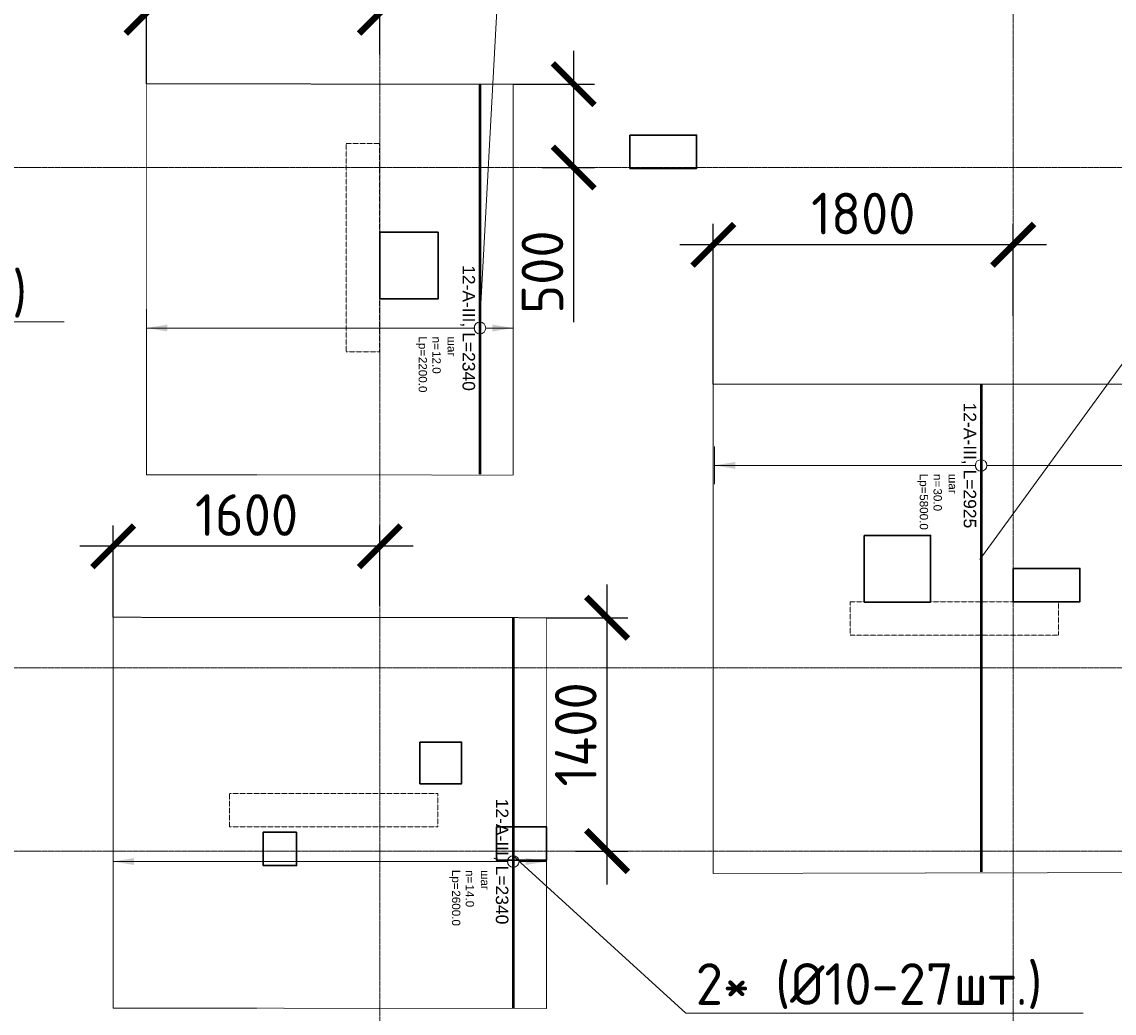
# Model space of a CAD drawing. Header units: millimetres. Extents: x -386473 to 311666, y -59273 to 291770.
# Tile 112 of 132: x 141359 to 147912, y 23044 to 28990. Entities that reach past the tile are written whole.
import ezdxf
from ezdxf import colors
from ezdxf.entities.mleader import LeaderData, LeaderLine
from ezdxf.enums import TextEntityAlignment as Align
from ezdxf.math import Vec2, Vec3

# ---------------------------------------------------------------- set-up
doc = ezdxf.new("R2010")
doc.units = ezdxf.units.MM
doc.set_wipeout_variables(frame=1)
for name, pattern in [('01 Штриховая _4 мм_', [6, 3.5, -2.5]), ('______5', [1100, 800, -100, 100, -100]), ('DASHED', [7, 5, -2, 0]), ('GOST2.303 4', [7, 5, -2, 0]), ('осевая', [50.8, 31.75, -6.35, 6.35, -6.35])]:
    doc.linetypes.add(name, pattern=pattern)
for name, color, linetype, lineweight in [('АрмСтер', 2, 'Continuous', 50), ('контур распр. стерхней', 2, 'GOST2.303 4', 20), ('Оси', 40, '______5', 18), ('Перекрытие ж_бетон', 1, 'Continuous', 30), ('подоснова', 151, 'Continuous', 5), ('РАЗМЕРЫ', 1, 'Continuous', 9)]:
    doc.layers.add(name, color=color, linetype=linetype, lineweight=lineweight)
doc.layers.add('АрмСтер_атрибуты', color=2, linetype='Continuous', lineweight=0, plot=False)
doc.layers.add('Колонна_ бетон', color=7, linetype='Continuous', lineweight=50, true_color=0xb4b496)
doc.styles.add('GOST-2.304_Type-B', font='GOST_Common.ttf')
doc.styles.get("Standard").update_dxf_attribs({"font": 'arial.ttf'})
doc.styles.add('Аннотативный', font='arial.ttf')
doc.dimstyles.new('СПДС', dxfattribs={"dimscale": 100, "dimtxt": 2.5, "dimasz": 2.5, "dimexe": 1.25, "dimexo": 0, "dimtad": 1, "dimdec": 0, "dimtxsty": 'GOST-2.304_Type-B', "dimblk": 'ARCHTICK', "dimcen": 2.5, "dimdle": 2, "dimadec": 0, "dimazin": 2, "dimtfac": 0.75, "dimtdec": 0, "dimtmove": 1, "dimatfit": 3, "dimfxl": 1, "dimtolj": 1, "dimarcsym": 1})

# ---------------------------------------------------------------- blocks, each defined once
blk = doc.blocks.new('оси2')
at = {"layer": 'Оси', "color": 16, "linetype": 'осевая', "lineweight": 0, "ltscale": 0.25, "transparency": 33554687}
for p, q in [((1020445.5, 5465.4), (1020445.5, -20739.3)), ((1024245.5, 5465.4), (1024245.5, -20739.3)), ((979200, -1392.9), (1032582.1, -1392.9)), ((979200, -4392.9), (1032582.1, -4392.9)), ((979200, -5492.9), (1032582.1, -5492.9))]:
    blk.add_line(p, q, dxfattribs=at)
blk = doc.blocks.new('*U226')
at = {"layer": 'РАЗМЕРЫ'}
for p, q in [((112.5, 4200), (-112.5, 4200)), ((112.5, -1600), (-112.5, -1600))]:
    blk.add_line(p, q, dxfattribs=at)
at = {"layer": 'РАЗМЕРЫ', "ltscale": 15}
blk.add_line((0, -1600), (0, 4200), dxfattribs=at)
at = {"layer": 'РАЗМЕРЫ'}
for points in [[(0, 4200), (20.9, 4074.8), (-20.9, 4074.8)], [(0, -1600), (20.9, -1474.8), (-20.9, -1474.8)]]:
    blk.add_solid(points, dxfattribs=at)
at = {"layer": 'АрмСтер_атрибуты', "color": 215, "ltscale": 15, "style": 'Аннотативный'}
for s, p in [('шаг', (51.4, -194.2)), ('n=', (51.4, -285.1)), ('Lр=', (50.2, -367.8))]:
    blk.add_text(s, height=50, dxfattribs=at).set_placement(p)
at = {"layer": 'АрмСтер_атрибуты', "style": 'Аннотативный', "flags": 8}
blk.add_attdef('ПОЗ', (110, 29.6), '', height=75, dxfattribs=at)
at = {"layer": 'АрмСтер_атрибуты', "color": 215, "style": 'Аннотативный'}
for tag, p, flags in [('ШАГ', (190.9, -194.2), 10), ('КОЛ', (138, -285.1), 8), ('ШИРИНА', (172.9, -367.8), 8)]:
    blk.add_attdef(tag, p, '', height=50, dxfattribs=dict(at, flags=flags))
at = {"layer": 'АрмСтер_атрибуты', "flags": 9}
for tag, p in [('МАССА', (-1033.5, -1010.5)), ('ОБОЗНАЧЕНИЕ', (-1033.5, -1124.4))]:
    blk.add_attdef(tag, p, '', height=75, dxfattribs=at)
at = {"linetype": 'Continuous', "lineweight": 0}
blk.add_wipeout([(35, 0), (28.3, 20.6), (10.8, 33.3), (-10.8, 33.3), (-28.3, 20.6), (-35, 0), (-28.3, -20.6), (-10.8, -33.3), (10.8, -33.3), (28.3, -20.6)], dxfattribs=at)
at = {"color": 0, "linetype": 'ByBlock', "lineweight": -2, "ltscale": 100}
blk.add_line((-487.5, 0), (2437.5, 0), dxfattribs=at)
at = {"layer": 'РАЗМЕРЫ'}
blk.add_circle((0, 0), 35, dxfattribs=at)
at = {"layer": 'АрмСтер_атрибуты', "style": 'Аннотативный', "flags": 8}
blk.add_attdef('НАИМЕНОВАНИЕ', text='', height=75, dxfattribs=at).set_placement((0, -29.3), align=Align.TOP_CENTER)
blk = doc.blocks.new('_ArchTick')
at = {"color": 0, "linetype": 'ByBlock', "const_width": 0.15}
blk.add_lwpolyline([(-0.5, -0.5), (0.5, 0.5)], dxfattribs=at)
blk = doc.blocks.new('*D225')
at = {"layer": 'DEFPOINTS', "color": 0, "transparency": 16777216}
for p in [(145507.1, 27652.9), (147306.9, 27226.9), (145507.1, 26816.1)]:
    blk.add_point(p, dxfattribs=at)
at = {"layer": 'РАЗМЕРЫ', "color": 0, "lineweight": -2, "transparency": 16777216}
for p, q in [((145507.1, 26816.1), (145507.1, 27777.9)), ((147306.9, 27226.9), (147306.9, 27777.9)), ((147506.9, 27652.9), (145307.1, 27652.9))]:
    blk.add_line(p, q, dxfattribs=at)
at = {"layer": 'РАЗМЕРЫ', "color": 0, "lineweight": -2, "transparency": 16777216, "xscale": 250, "yscale": 250, "zscale": 250, "rotation": 180}
blk.add_blockref('_ArchTick', (145507.1, 27652.9), dxfattribs=at)
at = {"layer": 'РАЗМЕРЫ', "color": 0, "lineweight": -2, "transparency": 16777216, "xscale": 250, "yscale": 250, "zscale": 250}
blk.add_blockref('_ArchTick', (147306.9, 27652.9), dxfattribs=at)
at = {"layer": 'РАЗМЕРЫ', "color": 0, "lineweight": 0, "transparency": 16777216, "insert": (146407, 27840.4), "char_height": 250, "attachment_point": 5, "style": 'GOST-2.304_Type-B'}
blk.add_mtext('\\A1;1800', dxfattribs=at)
blk = doc.blocks.new('_None')
blk = doc.blocks.new('*U211')
at = {"layer": 'РАЗМЕРЫ'}
for p, q in [((112.5, 200), (-112.5, 200)), ((112.5, -2000), (-112.5, -2000))]:
    blk.add_line(p, q, dxfattribs=at)
at = {"layer": 'РАЗМЕРЫ', "ltscale": 15}
blk.add_line((0, -2000), (0, 200), dxfattribs=at)
at = {"layer": 'РАЗМЕРЫ'}
for points in [[(0, 200), (20.9, 74.8), (-20.9, 74.8)], [(0, -2000), (20.9, -1874.8), (-20.9, -1874.8)]]:
    blk.add_solid(points, dxfattribs=at)
at = {"layer": 'АрмСтер_атрибуты', "color": 215, "ltscale": 15, "style": 'Аннотативный'}
for s, p in [('шаг', (51.4, -194.2)), ('n=', (51.4, -285.1)), ('Lр=', (50.2, -367.8))]:
    blk.add_text(s, height=50, dxfattribs=at).set_placement(p)
at = {"layer": 'АрмСтер_атрибуты', "style": 'Аннотативный', "flags": 8}
blk.add_attdef('ПОЗ', (110, 29.6), '', height=75, dxfattribs=at)
at = {"layer": 'АрмСтер_атрибуты', "color": 215, "style": 'Аннотативный'}
for tag, p, flags in [('ШАГ', (190.9, -194.2), 10), ('КОЛ', (138, -285.1), 8), ('ШИРИНА', (172.9, -367.8), 8)]:
    blk.add_attdef(tag, p, '', height=50, dxfattribs=dict(at, flags=flags))
at = {"layer": 'АрмСтер_атрибуты', "flags": 9}
for tag, p in [('МАССА', (-1033.5, -1010.5)), ('ОБОЗНАЧЕНИЕ', (-1033.5, -1124.4))]:
    blk.add_attdef(tag, p, '', height=75, dxfattribs=at)
at = {"linetype": 'Continuous', "lineweight": 0}
blk.add_wipeout([(35, 0), (28.3, 20.6), (10.8, 33.3), (-10.8, 33.3), (-28.3, 20.6), (-35, 0), (-28.3, -20.6), (-10.8, -33.3), (10.8, -33.3), (28.3, -20.6)], dxfattribs=at)
at = {"color": 0, "linetype": 'ByBlock', "lineweight": -2, "ltscale": 100}
blk.add_line((-1462.5, 0), (877.5, 0), dxfattribs=at)
at = {"layer": 'РАЗМЕРЫ'}
blk.add_circle((0, 0), 35, dxfattribs=at)
at = {"layer": 'АрмСтер_атрибуты', "style": 'Аннотативный', "flags": 8}
blk.add_attdef('НАИМЕНОВАНИЕ', text='', height=75, dxfattribs=at).set_placement((0, -29.3), align=Align.TOP_CENTER)
blk = doc.blocks.new('*D227')
at = {"layer": 'DEFPOINTS', "color": 0, "transparency": 16777216}
for p in [(144307.1, 28616.3), (144669.7, 28616.3), (144479.8, 28116.3)]:
    blk.add_point(p, dxfattribs=at)
at = {"layer": 'РАЗМЕРЫ', "color": 0, "lineweight": -2, "transparency": 16777216}
for p, q in [((144669.7, 27916.3), (144669.7, 28816.3)), ((144307.1, 28616.3), (144794.7, 28616.3)), ((144479.8, 28116.3), (144794.7, 28116.3)), ((144669.7, 27189.3), (144669.7, 28116.3))]:
    blk.add_line(p, q, dxfattribs=at)
at = {"layer": 'РАЗМЕРЫ', "color": 0, "lineweight": -2, "transparency": 16777216, "xscale": 250, "yscale": 250, "zscale": 250}
for p, rotation in [((144669.7, 28616.3), 90), ((144669.7, 28116.3), 270)]:
    blk.add_blockref('_ArchTick', p, dxfattribs=dict(at, rotation=rotation))
at = {"layer": 'РАЗМЕРЫ', "color": 0, "lineweight": 0, "transparency": 16777216, "insert": (144482.2, 27489.3), "char_height": 250, "attachment_point": 5, "rotation": 90, "style": 'GOST-2.304_Type-B'}
blk.add_mtext('\\A1;500', dxfattribs=at)
blk = doc.blocks.new('*D228')
at = {"layer": 'DEFPOINTS', "color": 0, "transparency": 16777216}
for p in [(142107.1, 29044.6), (143506.9, 28794.3), (142107.1, 28618.6)]:
    blk.add_point(p, dxfattribs=at)
at = {"layer": 'РАЗМЕРЫ', "color": 0, "lineweight": -2, "transparency": 16777216}
for p, q in [((142107.1, 28618.6), (142107.1, 29169.6)), ((143506.9, 28794.3), (143506.9, 29169.6)), ((143706.9, 29044.6), (141907.1, 29044.6))]:
    blk.add_line(p, q, dxfattribs=at)
at = {"layer": 'РАЗМЕРЫ', "color": 0, "lineweight": -2, "transparency": 16777216, "xscale": 250, "yscale": 250, "zscale": 250, "rotation": 180}
blk.add_blockref('_ArchTick', (142107.1, 29044.6), dxfattribs=at)
at = {"layer": 'РАЗМЕРЫ', "color": 0, "lineweight": -2, "transparency": 16777216, "xscale": 250, "yscale": 250, "zscale": 250}
blk.add_blockref('_ArchTick', (143506.9, 29044.6), dxfattribs=at)
at = {"layer": 'РАЗМЕРЫ', "color": 0, "lineweight": 0, "transparency": 16777216, "insert": (142807, 29232.1), "char_height": 250, "attachment_point": 5, "style": 'GOST-2.304_Type-B'}
blk.add_mtext('\\A1;1400', dxfattribs=at)
blk = doc.blocks.new('*U208')
at = {"layer": 'РАЗМЕРЫ'}
for p, q in [((112.5, 200), (-112.5, 200)), ((112.5, -2400), (-112.5, -2400))]:
    blk.add_line(p, q, dxfattribs=at)
at = {"layer": 'РАЗМЕРЫ', "ltscale": 15}
blk.add_line((0, -2400), (0, 200), dxfattribs=at)
at = {"layer": 'РАЗМЕРЫ'}
for points in [[(0, 200), (20.9, 74.8), (-20.9, 74.8)], [(0, -2400), (20.9, -2274.8), (-20.9, -2274.8)]]:
    blk.add_solid(points, dxfattribs=at)
at = {"layer": 'АрмСтер_атрибуты', "color": 215, "ltscale": 15, "style": 'Аннотативный'}
for s, p in [('шаг', (51.4, -194.2)), ('n=', (51.4, -285.1)), ('Lр=', (50.2, -367.8))]:
    blk.add_text(s, height=50, dxfattribs=at).set_placement(p)
at = {"layer": 'АрмСтер_атрибуты', "style": 'Аннотативный', "flags": 8}
blk.add_attdef('ПОЗ', (110, 29.6), '', height=75, dxfattribs=at)
at = {"layer": 'АрмСтер_атрибуты', "color": 215, "style": 'Аннотативный'}
for tag, p, flags in [('ШАГ', (190.9, -194.2), 10), ('КОЛ', (138, -285.1), 8), ('ШИРИНА', (172.9, -367.8), 8)]:
    blk.add_attdef(tag, p, '', height=50, dxfattribs=dict(at, flags=flags))
at = {"layer": 'АрмСтер_атрибуты', "flags": 9}
for tag, p in [('МАССА', (-1033.5, -1010.5)), ('ОБОЗНАЧЕНИЕ', (-1033.5, -1124.4))]:
    blk.add_attdef(tag, p, '', height=75, dxfattribs=at)
at = {"linetype": 'Continuous', "lineweight": 0}
blk.add_wipeout([(35, 0), (28.3, 20.6), (10.8, 33.3), (-10.8, 33.3), (-28.3, 20.6), (-35, 0), (-28.3, -20.6), (-10.8, -33.3), (10.8, -33.3), (28.3, -20.6)], dxfattribs=at)
at = {"color": 0, "linetype": 'ByBlock', "lineweight": -2, "ltscale": 100}
blk.add_line((-1462.5, 0), (877.5, 0), dxfattribs=at)
at = {"layer": 'РАЗМЕРЫ'}
blk.add_circle((0, 0), 35, dxfattribs=at)
at = {"layer": 'АрмСтер_атрибуты', "style": 'Аннотативный', "flags": 8}
blk.add_attdef('НАИМЕНОВАНИЕ', text='', height=75, dxfattribs=at).set_placement((0, -29.3), align=Align.TOP_CENTER)
blk = doc.blocks.new('*D236')
at = {"layer": 'DEFPOINTS', "color": 0, "transparency": 16777216}
for p in [(144507.1, 25416.3), (144869.7, 25416.3), (144679.8, 24016.3)]:
    blk.add_point(p, dxfattribs=at)
at = {"layer": 'РАЗМЕРЫ', "color": 0, "lineweight": -2, "transparency": 16777216}
for p, q in [((144869.7, 23816.3), (144869.7, 25616.3)), ((144507.1, 25416.3), (144994.7, 25416.3)), ((144679.8, 24016.3), (144994.7, 24016.3))]:
    blk.add_line(p, q, dxfattribs=at)
at = {"layer": 'РАЗМЕРЫ', "color": 0, "lineweight": -2, "transparency": 16777216, "xscale": 250, "yscale": 250, "zscale": 250}
for p, rotation in [((144869.7, 25416.3), 90), ((144869.7, 24016.3), 270)]:
    blk.add_blockref('_ArchTick', p, dxfattribs=dict(at, rotation=rotation))
at = {"layer": 'РАЗМЕРЫ', "color": 0, "lineweight": 0, "transparency": 16777216, "insert": (144682.2, 24716.3), "char_height": 250, "attachment_point": 5, "rotation": 90, "style": 'GOST-2.304_Type-B'}
blk.add_mtext('\\A1;1400', dxfattribs=at)
blk = doc.blocks.new('*D237')
at = {"layer": 'DEFPOINTS', "color": 0, "transparency": 16777216}
for p in [(141907.1, 25844.6), (143506.9, 25487.7), (141907.1, 25418.6)]:
    blk.add_point(p, dxfattribs=at)
at = {"layer": 'РАЗМЕРЫ', "color": 0, "lineweight": -2, "transparency": 16777216}
for p, q in [((141907.1, 25418.6), (141907.1, 25969.6)), ((143506.9, 25487.7), (143506.9, 25969.6)), ((143706.9, 25844.6), (141707.1, 25844.6))]:
    blk.add_line(p, q, dxfattribs=at)
at = {"layer": 'РАЗМЕРЫ', "color": 0, "lineweight": -2, "transparency": 16777216, "xscale": 250, "yscale": 250, "zscale": 250, "rotation": 180}
blk.add_blockref('_ArchTick', (141907.1, 25844.6), dxfattribs=at)
at = {"layer": 'РАЗМЕРЫ', "color": 0, "lineweight": -2, "transparency": 16777216, "xscale": 250, "yscale": 250, "zscale": 250}
blk.add_blockref('_ArchTick', (143506.9, 25844.6), dxfattribs=at)
at = {"layer": 'РАЗМЕРЫ', "color": 0, "lineweight": 0, "transparency": 16777216, "insert": (142707, 26032.1), "char_height": 250, "attachment_point": 5, "style": 'GOST-2.304_Type-B'}
blk.add_mtext('\\A1;1600', dxfattribs=at)
blk = doc.blocks.new('стены подвала')
at = {"layer": 'Колонна_ бетон', "color": 252, "linetype": 'DASHED', "lineweight": 0, "ltscale": 0.3, "true_color": 0x939598, "transparency": 33554687}
for p, q in [((-161297.4, -13225.4, 160), (-161297.4, -13225.4, 160)), ((-161297.4, -13225.4, 160), (-161097.4, -13225.4, 160)), ((-161297.4, -13225.4, 160), (-161297.4, -14475.4, 160)), ((-161097.4, -13225.4, 160), (-161097.4, -13225.4, 160)), ((-161097.4, -14475.4, 160), (-161097.4, -13225.4, 160)), ((-161097.4, -14475.4, 160), (-161297.4, -14475.4, 160)), ((-161297.4, -14475.4, 160), (-161297.4, -14475.4, 160)), ((-161097.4, -14475.4, 160), (-161097.4, -14475.4, 160)), ((-158272.4, -15975.4, 160), (-158272.4, -16175.4, 160)), ((-157022.4, -15975.4, 160), (-158272.4, -15975.4, 160)), ((-158272.4, -15975.4, 160), (-158272.4, -15975.4, 160)), ((-157022.4, -15975.4, 160), (-157022.4, -15975.4, 160)), ((-157022.4, -16175.4, 160), (-157022.4, -15975.4, 160)), ((-158272.4, -16175.4, 160), (-158272.4, -16175.4, 160)), ((-157022.4, -16175.4, 160), (-158272.4, -16175.4, 160)), ((-157022.4, -16175.4, 160), (-157022.4, -16175.4, 160)), ((-161997.4, -17325.4, 160), (-161997.4, -17125.4, 160)), ((-161997.4, -17125.4, 160), (-161997.4, -17125.4, 160)), ((-160747.4, -17125.4, 160), (-161997.4, -17125.4, 160)), ((-160747.4, -17125.4, 160), (-160747.4, -17125.4, 160)), ((-160747.4, -17125.4, 160), (-160747.4, -17325.4, 160)), ((-161997.4, -17325.4, 160), (-161997.4, -17325.4, 160)), ((-160747.4, -17325.4, 160), (-161997.4, -17325.4, 160)), ((-160747.4, -17325.4, 160), (-160747.4, -17325.4, 160))]:
    blk.add_line(p, q, dxfattribs=at)
blk = doc.blocks.new('отверстия')
at = {"layer": 'Перекрытие ж_бетон', "lineweight": 30}
for points in [[(-154347.2, 88492.4), (-153947.2, 88492.4), (-153947.2, 88292.4), (-154347.2, 88292.4)], [(-155497.1, 87910.4), (-155497.1, 87510.4), (-155846.9, 87510.4), (-155846.9, 87910.4)], [(-152046.7, 85892.4), (-151646.7, 85892.4), (-151646.7, 85692.4), (-152046.7, 85692.4)], [(-155607.1, 84851.5), (-155357.1, 84851.5), (-155357.1, 84601.5), (-155607.1, 84601.5)], [(-155607.1, 84851.5), (-155357.1, 84851.5), (-155357.1, 84601.5), (-155607.1, 84601.5)], [(-154846.6, 84142.4), (-155146.6, 84142.4), (-155146.6, 84342.4), (-154846.6, 84342.4)]]:
    blk.add_lwpolyline(points, close=True, dxfattribs=at)
at = {"layer": 'Перекрытие ж_бетон', "lineweight": 30, "elevation": 4500}
blk.add_lwpolyline([(-152941.9, 86090.5), (-152543.2, 86090.5), (-152543.2, 85690.4), (-152941.9, 85690.4)], close=True, dxfattribs=at)
at = {"layer": 'Перекрытие ж_бетон', "lineweight": 30, "ltscale": 100}
blk.add_lwpolyline([(-156346.9, 84310.4), (-156346.9, 84110.4), (-156546.9, 84110.4), (-156546.9, 84310.4)], close=True, dxfattribs=at)

msp = doc.modelspace()

# ---------------------------------------------------------------- linework, layer by layer
at = {"layer": 'контур распр. стерхней', "linetype": '01 Штриховая _4 мм_'}
for points in [[(142107.1, 26274), (142107.1, 28618.6), (144307.1, 28616.3), (144307.1, 26271.7)], [(145507.1, 23881.4), (145507.1, 26816.1), (151307.1, 26816.1), (151307.1, 23897.2)], [(141907.1, 23074), (141907.1, 25418.6), (144507.1, 25416.3), (144507.1, 23071.7)]]:
    msp.add_lwpolyline(points, close=True, dxfattribs=at)

# ---------------------------------------------------------------- block references
at = {"layer": 'подоснова', "color": 2, "ltscale": 0.3}
msp.add_blockref('оси2', (-876938.7, 29509.2), dxfattribs=at)

# ---------------------------------------------------------------- leaders
at = {"layer": 'подоснова', "color": 3, "ltscale": 0.3}
ml = msp.add_multileader_mtext('Standard', dxfattribs=at)
ml.set_content('3 (%%C10-9шт.)\\Pшаг 200', color=3, style='GOST-2.304_Type-B')
ml.set_leader_properties(color=256, linetype='ByLayer', lineweight=15)
ml.set_arrow_properties(name='NONE')
ml.build(insert=Vec2(0, 0))
ml.multileader.update_dxf_attribs({"text_left_attachment_type": 6, "text_right_attachment_type": 6, "dogleg_length": 0.1, "arrow_head_size": 18})
ctx = ml.context
ctx.base_point, ctx.char_height, ctx.arrow_head_size, ctx.landing_gap_size, ctx.plane_origin = Vec3(139581.5, 27190.5, -360), 250, 18, 20, Vec3(129461.9, 30382, -360)
ctx.left_attachment, ctx.right_attachment, ctx.text_align_type = 6, 6, 1
notes = []
notes.append((ctx, [(0, (1, 1, 0), (139581.4, 27190.5, -360), (1, 0), 0.1, [(0, [(138102.5, 27527.9, -360)], 0, [])])]))
ctx.mtext.insert, ctx.mtext.alignment, ctx.mtext.flow_direction = Vec3(140506.9, 27490.5, -360), 2, 5
for ctx, leaders in notes:
    for number, flags, end, landing, length, lines in leaders:
        leader = LeaderData()
        leader.index, (leader.has_last_leader_line, leader.has_dogleg_vector, leader.attachment_direction) = number, flags
        leader.last_leader_point, leader.dogleg_vector, leader.dogleg_length = Vec3(end), Vec3(landing), length
        for number, points, colour, breaks in lines:
            line = LeaderLine()
            line.index, line.vertices, line.color, line.breaks = number, Vec3.list(points), colors.encode_raw_color(colour), breaks
            leader.lines.append(line)
        ctx.leaders.append(leader)

# ---------------------------------------------------------------- next in the draw order: block references
at = {"layer": 'АрмСтер', "ltscale": 15}
ref = msp.add_blockref('*U211', (144107.1, 27153.8), dxfattribs=dict(at, rotation=270))
ref.add_attrib('НАИМЕНОВАНИЕ', '12-A-III, L=2340', dxfattribs={"layer": 'АрмСтер_атрибуты', "height": 75, "rotation": 270, "style": 'Аннотативный', "flags": 8}).set_placement((144077.8, 27153.8), align=Align.TOP_CENTER)
ref.add_attrib('КОЛ', '12.0', (143822, 27015.7), dxfattribs={"layer": 'АрмСтер_атрибуты', "color": 215, "height": 50, "rotation": 270, "style": 'Аннотативный', "flags": 8})
ref.add_attrib('ШИРИНА', '2200.0', (143739.3, 26980.9), dxfattribs={"layer": 'АрмСтер_атрибуты', "color": 215, "height": 50, "rotation": 270, "style": 'Аннотативный', "flags": 8})
ref = msp.add_blockref('*U226', (147113.7, 26329.8), dxfattribs=dict(at, rotation=270))
ref.add_attrib('НАИМЕНОВАНИЕ', '12-A-III, L=2925', dxfattribs={"layer": 'АрмСтер_атрибуты', "height": 75, "rotation": 270, "style": 'Аннотативный', "flags": 8}).set_placement((147084.4, 26329.8), align=Align.TOP_CENTER)
ref.add_attrib('КОЛ', '30.0', (146828.6, 26191.7), dxfattribs={"layer": 'АрмСтер_атрибуты', "color": 215, "height": 50, "rotation": 270, "style": 'Аннотативный', "flags": 8})
ref.add_attrib('ШИРИНА', '5800.0', (146745.9, 26156.9), dxfattribs={"layer": 'АрмСтер_атрибуты', "color": 215, "height": 50, "rotation": 270, "style": 'Аннотативный', "flags": 8})
ref = msp.add_blockref('*U208', (144307.1, 23953.8), dxfattribs=dict(at, rotation=270))
ref.add_attrib('НАИМЕНОВАНИЕ', '12-A-III, L=2340', dxfattribs={"layer": 'АрмСтер_атрибуты', "height": 75, "rotation": 270, "style": 'Аннотативный', "flags": 8}).set_placement((144277.8, 23953.8), align=Align.TOP_CENTER)
ref.add_attrib('КОЛ', '14.0', (144022, 23815.7), dxfattribs={"layer": 'АрмСтер_атрибуты', "color": 215, "height": 50, "rotation": 270, "style": 'Аннотативный', "flags": 8})
ref.add_attrib('ШИРИНА', '2600.0', (143939.3, 23780.9), dxfattribs={"layer": 'АрмСтер_атрибуты', "color": 215, "height": 50, "rotation": 270, "style": 'Аннотативный', "flags": 8})

# ---------------------------------------------------------------- next in the draw order: block references
at = {"layer": 'РАЗМЕРЫ'}
msp.add_blockref('стены подвала', (304601.5, 41486.8), dxfattribs=at)
at = {"layer": 'РАЗМЕРЫ', "color": 6}
msp.add_blockref('отверстия', (299353.9, -60180.9, 160), dxfattribs=at)

# ---------------------------------------------------------------- next in the draw order: dimensions: what is measured, and where the dimension line sits
at = {"layer": 'РАЗМЕРЫ', "color": 1, "lineweight": 0}
for base, p1, p2, picture, middle in [((142107.1, 29044.6), (143506.9, 28794.3), (142107.1, 28618.6), '*D228', (142807, 29232.1)), ((145507.1, 27652.9), (147306.9, 27226.9), (145507.1, 26816.1), '*D225', (146407, 27840.4)), ((141907.1, 25844.6), (143506.9, 25487.7), (141907.1, 25418.6), '*D237', (142707, 26032.1))]:
    dim = msp.add_linear_dim(base=base, p1=p1, p2=p2, dimstyle='СПДС', dxfattribs=at)
    dim.commit()
    dim.dimension.update_dxf_attribs({"geometry": picture, "text_midpoint": middle})
dim = msp.add_linear_dim(base=(144669.7, 28616.3), p1=(144479.8, 28116.3), p2=(144307.1, 28616.3), angle=270, dimstyle='СПДС', dxfattribs=at)
dim.commit()
dim.dimension.update_dxf_attribs({"geometry": '*D227', "text_midpoint": (144972, 27489.3), "dimtype": 160})
dim = msp.add_linear_dim(base=(144869.7, 25416.3), p1=(144679.8, 24016.3), p2=(144507.1, 25416.3), angle=270, dimstyle='СПДС', dxfattribs=at)
dim.commit()
dim.dimension.update_dxf_attribs({"geometry": '*D236', "text_midpoint": (144682.2, 24716.3)})

# ---------------------------------------------------------------- next in the draw order: leaders
at = {"layer": 'подоснова', "color": 3, "ltscale": 0.3}
ml = msp.add_multileader_mtext('Standard', dxfattribs=at)
ml.set_content('2 (%%C10-12шт.)\\Pшаг 200', color=3, style='GOST-2.304_Type-B')
ml.set_leader_properties(color=256, linetype='ByLayer', lineweight=15)
ml.set_arrow_properties(name='NONE')
ml.build(insert=Vec2(0, 0))
ml.multileader.update_dxf_attribs({"text_left_attachment_type": 6, "text_right_attachment_type": 6, "dogleg_length": 0.1, "arrow_head_size": 18})
ctx = ml.context
ctx.base_point, ctx.char_height, ctx.arrow_head_size, ctx.landing_gap_size, ctx.plane_origin = Vec3(144229, 29419.4), 250, 18, 20, Vec3(135466.5, 30042.9)
ctx.left_attachment, ctx.right_attachment, ctx.text_align_type = 6, 6, 1
notes = []
notes.append((ctx, [(0, (1, 1, 0), (144228.9, 29419.4), (1, 0), 0.1, [(0, [(144107.1, 27188.8)], 0, [])])]))
ctx.mtext.insert, ctx.mtext.alignment, ctx.mtext.flow_direction = Vec3(145216.8, 29719.4), 2, 5
ml = msp.add_multileader_mtext('Standard', dxfattribs=at)
ml.set_content('3* (%%C10-59шт.)\\Pшаг 100', color=3, style='GOST-2.304_Type-B')
ml.set_leader_properties(color=256, linetype='ByLayer', lineweight=15)
ml.set_arrow_properties(name='NONE')
ml.build(insert=Vec2(0, 0))
ml.multileader.update_dxf_attribs({"text_left_attachment_type": 6, "text_right_attachment_type": 6, "dogleg_length": 0.1, "arrow_head_size": 18})
ctx = ml.context
ctx.base_point, ctx.char_height, ctx.arrow_head_size, ctx.landing_gap_size, ctx.plane_origin = Vec3(148522.2, 27710), 250, 18, 20, Vec3(138466.5, 28618.5)
ctx.left_attachment, ctx.right_attachment, ctx.text_align_type = 6, 6, 1
notes.append((ctx, [(0, (1, 1, 0), (148522.1, 27710), (1, 0), 0.1, [(0, [(147107.1, 25764.4)], 0, [])])]))
ctx.mtext.insert, ctx.mtext.alignment, ctx.mtext.flow_direction = Vec3(149620.6, 28010), 2, 5
ml = msp.add_multileader_mtext('Standard', dxfattribs=at)
ml.set_content('2* (%%C10-27шт.)\\Pшаг 100', color=3, style='GOST-2.304_Type-B')
ml.set_leader_properties(color=256, linetype='ByLayer', lineweight=15)
ml.set_arrow_properties(name='NONE')
ml.build(insert=Vec2(0, 0))
ml.multileader.update_dxf_attribs({"text_left_attachment_type": 6, "text_right_attachment_type": 6, "dogleg_length": 0.1, "arrow_head_size": 18})
ctx = ml.context
ctx.base_point, ctx.char_height, ctx.arrow_head_size, ctx.landing_gap_size, ctx.plane_origin = Vec3(145343.4, 23043.9), 250, 18, 20, Vec3(135666.5, 26842.9)
ctx.left_attachment, ctx.right_attachment, ctx.text_align_type = 6, 6, 1
notes.append((ctx, [(0, (1, 1, 0), (145343.3, 23043.9), (1, 0), 0.1, [(0, [(144307.1, 23988.8)], 0, [])])]))
ctx.mtext.insert, ctx.mtext.alignment, ctx.mtext.flow_direction = Vec3(146441.8, 23343.9), 2, 5
for ctx, leaders in notes:
    for number, flags, end, landing, length, lines in leaders:
        leader = LeaderData()
        leader.index, (leader.has_last_leader_line, leader.has_dogleg_vector, leader.attachment_direction) = number, flags
        leader.last_leader_point, leader.dogleg_vector, leader.dogleg_length = Vec3(end), Vec3(landing), length
        for number, points, colour, breaks in lines:
            line = LeaderLine()
            line.index, line.vertices, line.color, line.breaks = number, Vec3.list(points), colors.encode_raw_color(colour), breaks
            leader.lines.append(line)
        ctx.leaders.append(leader)

doc.saveas('drawing.dxf')
